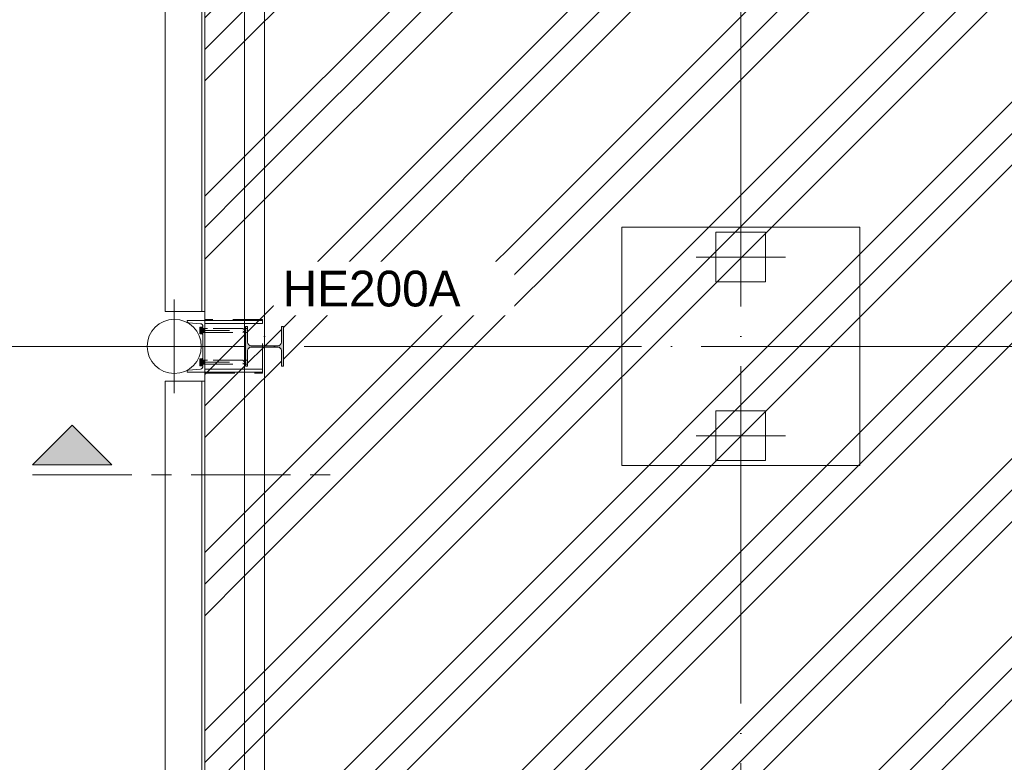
# Model space of a CAD drawing. Header units: millimetres. Extents: x -2900 to 56100, y -900 to 49332.
# Tile 5 of 35: x 8566 to 13528, y 7704 to 11446. Entities that reach past the tile are written whole.
import ezdxf

# ---------------------------------------------------------------- set-up
doc = ezdxf.new("R2010")
doc.units = ezdxf.units.MM
for name, pattern in [('WSP_hartlijn', [800, 500, -100, 100, -100]), ('WSP_hhidden', [250, 150, -100]), ('WSP_stramienlijn', [2000, 1700, -150, 0, -150])]:
    doc.linetypes.add(name, pattern=pattern)
for name, color, linetype, lineweight in [('00_algemeen - hartlijn', 7, 'WSP_hartlijn', 13), ('00_algemeen - hhidden - 0_13mm', 7, 'WSP_hhidden', 13), ('03_viewports - sections', 1, 'Continuous', 13), ('07_stramien', 4, 'Continuous', 13), ('16_funderingsconstructies', 2, 'Continuous', 18), ('17_paalfunderingen - beton', 2, 'Continuous', 18), ('23_vloeren', 2, 'Continuous', 18), ('23_vloeren - hatch', 1, 'Continuous', 18), ('28_hoofddraagconstructies - kolommen en liggers', 1, 'Continuous', 13), ('28_hoofddraagconstructies - kolommen en liggers - staal', 1, 'Continuous', 13), ('28_hoofddraagconstructies - kolommen en liggers - staal -cut-', 2, 'Continuous', 13), ('28_hoofddraagconstructies - tags', 7, 'Continuous', 18)]:
    doc.layers.add(name, color=color, linetype=linetype, lineweight=lineweight)
doc.layers.add('16_funderingsconstructies - voeten en balken', color=2, linetype='Continuous')
doc.styles.add('Revittext_I', font='txt', dxfattribs={"height": 180})
pattern_1 = [(45, (0, 0), (-449.013, 449.013), []), (45, (158.75, 0), (0, 898.0256), []), (45, (-158.75, 0), (0, 898.0256), [])]

# ---------------------------------------------------------------- blocks, each defined once
blk = doc.blocks.new('17_WSP_FD_beton - fundatiepaal v21-1 - ø273_285 _stalen buis_ met kopmoment-1364903-beg gr - plot - 100')
at = {"layer": '00_algemeen - hartlijn'}
for p, q in [((0, -236.5), (0, 236.5)), ((-236.5, 0), (236.5, 0))]:
    blk.add_line(p, q, dxfattribs=at)
at = {"layer": '17_paalfunderingen - beton'}
blk.add_circle((0, 0), 136.5, dxfattribs=at)
blk = doc.blocks.new('28_WSP_SF_staal - HFL v21-0 - Lequ 200x200x16 - S235-1383402-beg gr - plot - 100')
at = {"layer": '00_algemeen - hhidden - 0_13mm'}
blk.add_line((-2450, -39.2), (2450, -39.2), dxfattribs=at)
at = {"layer": '28_hoofddraagconstructies - kolommen en liggers - staal'}
for p, q in [((2450, 144.8), (-2450, 144.8)), ((-2450, 135.8), (-2450, 144.8)), ((-2450, -21.2), (-2450, 135.8)), ((2450, 144.8), (2450, 135.8)), ((2450, 135.8), (2450, -21.2)), ((-2450, -39.2), (-2450, -21.2)), ((2450, -39.2), (-2450, -39.2)), ((-2450, -48.2), (-2450, -39.2)), ((-2450, -55.2), (-2450, -48.2)), ((2450, -21.2), (2450, -39.2)), ((2450, -39.2), (2450, -48.2)), ((2450, -48.2), (2450, -55.2)), ((-2450, -55.2), (2450, -55.2))]:
    blk.add_line(p, q, dxfattribs=at)
blk = doc.blocks.new('28_WSP_SF_staal - HFL v21-0 - Lequ 200x200x16 - S235-1217635-beg gr - plot - 100')
at = {"layer": '00_algemeen - hhidden - 0_13mm'}
blk.add_line((-2478.5, -39.2), (2462.5, -39.2), dxfattribs=at)
blk = doc.blocks.new('17_WSP_FD_prefab - fundatiepaal v18-0 - 250x250-1089444-beg gr - plot - 100')
at = {"layer": '16_funderingsconstructies', "color": 55, "lineweight": 13}
for p, q in [((0, -225), (0, 225)), ((125, 125), (-125, 125)), ((-125, 125), (-125, -125)), ((125, -125), (125, 125)), ((-225, 0), (225, 0)), ((-125, -125), (125, -125))]:
    blk.add_line(p, q, dxfattribs=at)
blk = doc.blocks.new('WSP_fr - lepelconstructie - WSP_fr - lepelconstructie-V20-beg gr - plot - 100')
at = {"layer": '28_hoofddraagconstructies - kolommen en liggers', "linetype": 'WSP_hhidden'}
for p, q in [((290, 135), (0, 135)), ((290, 130), (0, 130)), ((0, 130), (290, 130)), ((290, 115), (0, 115)), ((0, 115), (290, 115)), ((290, -135), (290, 135)), ((-5, 71.5), (-5, 88.5)), ((-5, -88.5), (-5, -71.5)), ((290, -115), (0, -115)), ((0, -115), (290, -115)), ((290, -130), (0, -130)), ((0, -130), (290, -130)), ((0, -135), (290, -135))]:
    blk.add_line(p, q, dxfattribs=at)
at = {"layer": '28_hoofddraagconstructies - kolommen en liggers - staal'}
for p, q in [((0, 130), (-90, 130)), ((-90, 130), (-90, 126)), ((-83.8, 119.1), (-23.1, 114.3)), ((-10, 100.3), (-10, -100.3)), ((0, -130), (0, 130)), ((-90, -126), (-90, -130)), ((-90, -130), (0, -130)), ((-23.1, -114.3), (-83.8, -119.1))]:
    blk.add_line(p, q, dxfattribs=at)
for centre, radius, start, end in [((-83, 126), 7, 180, 263.3313), ((-24, 100.3), 14, 0, 86.2626), ((-83, -126), 7, 96.6687, 180), ((-24, -100.3), 14, 273.7374, 360)]:
    blk.add_arc(centre, radius, start, end, dxfattribs=at)
blk = doc.blocks.new('28_WSP_SF_booranker - booranker-1357374-beg gr - plot - 100')
at = {"layer": '28_hoofddraagconstructies - kolommen en liggers', "linetype": 'WSP_hhidden'}
for points in [[(9474.8, 9871.3), (9484.7, 9871.3), (9486, 9880), (9484.7, 9888.7), (9474.8, 9888.7), (9473.5, 9880), (9473.9, 9875.6)], [(9484.7, 9888.7), (9486, 9893.1), (9484.7, 9897.3), (9474.8, 9897.3), (9473.6, 9892.1), (9474.8, 9888.7)], [(9486, 9880), (9485.6, 9888.7), (9484.7, 9888.7), (9485.8, 9882.7)], [(9486, 9880), (9485.6, 9888.7), (9484.7, 9888.7), (9486, 9880.5)], [(9486, 9880), (9490, 9880), (9490, 9897.9), (9486, 9897.9), (9486, 9884.8)], [(9490, 9862.1), (9490, 9880), (9486, 9880), (9486, 9862.1)], [(9474.8, 9862.7), (9484.7, 9862.7), (9486, 9867), (9484.7, 9871.3), (9474.8, 9871.3), (9473.5, 9867), (9473.9, 9864.8)]]:
    blk.add_hatch(color=256, dxfattribs=at).paths.add_polyline_path(points)
h = blk.add_hatch(color=256, dxfattribs=at)
h.paths.add_polyline_path([(9484.7, 9871.3), (9486, 9871.3), (9485.2, 9873.9)])
h.paths.add_polyline_path([(9473.9, 9871.3), (9474.8, 9871.6), (9473.5, 9875.6), (9473.5, 9871.3)])
h = blk.add_hatch(color=256, dxfattribs=at)
h.paths.add_polyline_path([(9484.7, 9871.3), (9485.6, 9871.5), (9485.6, 9875.6)])
h.paths.add_polyline_path([(9485.6, 9871.3), (9486, 9871.3), (9485.6, 9875.6)])
h.paths.add_polyline_path([(9474.8, 9871.3), (9473.5, 9875.6), (9473.9, 9871.3)])
at = {"layer": '28_hoofddraagconstructies - kolommen en liggers'}
for p, q in [((9474.8, 9897.3), (9473.5, 9895)), ((9473.5, 9893), (9473.5, 9894.5)), ((9473.5, 9880), (9473.5, 9892.2)), ((9490, 9890), (9473.5, 9890)), ((9473.5, 9867), (9473.5, 9880)), ((9474.8, 9897.3), (9484.7, 9897.3)), ((9484.7, 9888.7), (9474.8, 9888.7)), ((9486, 9895), (9484.7, 9897.3)), ((9490, 9898.5), (9486, 9898.5)), ((9486, 9880), (9486, 9897.9)), ((9486, 9862.1), (9486, 9880)), ((9473.5, 9870), (9490, 9870)), ((9473.5, 9865.5), (9473.5, 9867)), ((9473.5, 9865), (9474.8, 9862.7)), ((9474.8, 9871.3), (9484.7, 9871.3)), ((9474.8, 9862.7), (9484.7, 9862.7)), ((9484.7, 9862.7), (9486, 9865)), ((9486, 9861.5), (9490, 9861.5))]:
    blk.add_line(p, q, dxfattribs=at)
at = {"layer": '28_hoofddraagconstructies - kolommen en liggers', "linetype": 'WSP_hhidden'}
for p, q in [((9473.5, 9894.5), (9473.5, 9895)), ((9473.5, 9892.3), (9473.5, 9893)), ((9490, 9890), (9473.5, 9890)), ((9474.3, 9880), (9711, 9880)), ((9513, 9890), (9490, 9890)), ((9691, 9890), (9490, 9890)), ((9511, 9880), (9511, 9880)), ((9511, 9880), (9511, 9880)), ((9513, 9880), (9513, 9880)), ((9513, 9880), (9513, 9880)), ((9698.5, 9882.5), (9691, 9890)), ((9691, 9880), (9691, 9880)), ((9691, 9880), (9691, 9880)), ((9691, 9870), (9698.5, 9877.5)), ((9706, 9890), (9698.5, 9882.5)), ((9698.5, 9880), (9698.5, 9880)), ((9698.5, 9880), (9698.5, 9880)), ((9698.5, 9877.5), (9706, 9870)), ((9711, 9890), (9706, 9890)), ((9706, 9880), (9706, 9880)), ((9706, 9880), (9706, 9880)), ((9711, 9880), (9711, 9880)), ((9711, 9880), (9711, 9880)), ((9473.5, 9870), (9490, 9870)), ((9473.5, 9865), (9473.5, 9865.5)), ((9490, 9870), (9513, 9870)), ((9490, 9870), (9691, 9870)), ((9706, 9870), (9711, 9870))]:
    blk.add_line(p, q, dxfattribs=at)
at = {"layer": '28_hoofddraagconstructies - kolommen en liggers'}
for points, knots in [([(9474.6, 9896.8), (9474.3, 9896.3), (9473.7, 9895), (9473.5, 9893.7), (9473.5, 9893)], [0.1109957, 0.1109957, 0.1109957, 0.1109957, 0.5, 1, 1, 1, 1]), ([(9484.7, 9888.7), (9485.1, 9889.4), (9485.7, 9890.7), (9486, 9892.1), (9486, 9892.7)], [0, 0, 0, 0, 0.5, 0.9454832, 0.9454832, 0.9454832, 0.9454832]), ([(9486, 9880.6), (9486, 9881.9), (9485.7, 9884.5), (9485.1, 9887.2), (9484.7, 9888.7)], [0.0690519, 0.0690519, 0.0690519, 0.0690519, 0.5, 1, 1, 1, 1]), ([(9484.7, 9871.3), (9485.1, 9872.8), (9485.7, 9875.5), (9486, 9878.1), (9486, 9879.4)], [0, 0, 0, 0, 0.5, 0.9309481, 0.9309481, 0.9309481, 0.9309481]), ([(9486, 9893.1), (9486, 9893.8), (9485.8, 9895.1), (9485.2, 9896.3), (9484.9, 9896.8)], [0.0208179, 0.0208179, 0.0208179, 0.0208179, 0.5, 0.8890043, 0.8890043, 0.8890043, 0.8890043]), ([(9473.5, 9867), (9473.5, 9866.3), (9473.7, 9865), (9474.3, 9863.7), (9474.6, 9863.2)], [0, 0, 0, 0, 0.5, 0.8890043, 0.8890043, 0.8890043, 0.8890043]), ([(9486, 9867.3), (9486, 9867.9), (9485.7, 9869.3), (9485.1, 9870.6), (9484.7, 9871.3)], [0.0545168, 0.0545168, 0.0545168, 0.0545168, 0.5, 1, 1, 1, 1]), ([(9484.9, 9863.2), (9485.2, 9863.7), (9485.8, 9865), (9486, 9866.2), (9486, 9866.9)], [0.1093781, 0.1093781, 0.1093781, 0.1093781, 0.5, 0.9790387, 0.9790387, 0.9790387, 0.9790387])]:
    blk.add_open_spline(points, degree=3, knots=knots, dxfattribs=at)
for points in [[(9473.5, 9893), (9473.5, 9892.3), (9473.8, 9890.8), (9474.4, 9889.4), (9474.8, 9888.7)], [(9474.8, 9888.7), (9474.4, 9887.2), (9473.8, 9884.4), (9473.5, 9881.5), (9473.5, 9880)], [(9473.5, 9880), (9473.5, 9878.5), (9473.8, 9875.6), (9474.4, 9872.8), (9474.8, 9871.3)], [(9474.8, 9871.3), (9474.4, 9870.6), (9473.8, 9869.2), (9473.5, 9867.7), (9473.5, 9867)]]:
    blk.add_open_spline(points, degree=3, dxfattribs=at)
blk = doc.blocks.new('28_WSP_SF_booranker - booranker-V21-beg gr - plot - 100')
at = {"layer": '28_hoofddraagconstructies - kolommen en liggers', "linetype": 'WSP_hhidden'}
for points in [[(9484.7, 9728.7), (9486, 9733.1), (9484.7, 9737.3), (9474.8, 9737.3), (9473.5, 9733), (9474.8, 9728.7)], [(9474.8, 9711.3), (9484.7, 9711.3), (9486, 9720), (9484.7, 9728.7), (9474.8, 9728.7), (9473.5, 9720), (9473.9, 9715.6)], [(9486, 9720), (9485.6, 9728.7), (9484.7, 9728.7), (9485.8, 9722.7)], [(9486, 9720), (9485.6, 9728.7), (9484.7, 9728.7), (9486, 9720.5)], [(9486, 9720), (9490, 9720), (9490, 9737.9), (9486, 9737.9), (9486, 9724.8)], [(9473.5, 9711.3), (9474.8, 9711.3), (9473.5, 9715.6)], [(9474.8, 9702.7), (9484.7, 9702.7), (9486, 9707), (9484.7, 9711.3), (9474.8, 9711.3), (9473.5, 9707), (9473.9, 9704.8)], [(9490, 9702.1), (9490, 9720), (9486, 9720), (9486, 9702.1)]]:
    blk.add_hatch(color=256, dxfattribs=at).paths.add_polyline_path(points)
h = blk.add_hatch(color=256, dxfattribs=at)
h.paths.add_polyline_path([(9484.7, 9711.3), (9486, 9711.3), (9485.2, 9713.9)])
h.paths.add_polyline_path([(9473.9, 9711.3), (9474.8, 9711.6), (9473.5, 9715.6), (9473.5, 9711.3)])
at = {"layer": '28_hoofddraagconstructies - kolommen en liggers'}
for p, q in [((9474.8, 9737.3), (9473.5, 9735)), ((9473.5, 9733), (9473.5, 9734.5)), ((9473.5, 9720), (9473.5, 9733)), ((9490, 9730), (9473.5, 9730)), ((9474.8, 9737.3), (9484.7, 9737.3)), ((9484.7, 9728.7), (9474.8, 9728.7)), ((9486, 9735), (9484.7, 9737.3)), ((9490, 9738.5), (9486, 9738.5)), ((9486, 9720), (9486, 9737.9)), ((9473.5, 9707), (9473.5, 9720)), ((9473.5, 9710), (9490, 9710)), ((9473.5, 9705.5), (9473.5, 9707)), ((9473.5, 9705), (9474.8, 9702.7)), ((9474.8, 9711.3), (9484.7, 9711.3)), ((9474.8, 9702.7), (9484.7, 9702.7)), ((9484.7, 9702.7), (9486, 9705)), ((9486, 9702.1), (9486, 9720)), ((9486, 9701.5), (9490, 9701.5))]:
    blk.add_line(p, q, dxfattribs=at)
at = {"layer": '28_hoofddraagconstructies - kolommen en liggers', "linetype": 'WSP_hhidden'}
for p, q in [((9473.5, 9734.5), (9473.5, 9735)), ((9490, 9730), (9473.5, 9730)), ((9513, 9730), (9490, 9730)), ((9691, 9730), (9490, 9730)), ((9698.5, 9722.5), (9691, 9730)), ((9706, 9730), (9698.5, 9722.5)), ((9711, 9730), (9706, 9730)), ((9473.5, 9710), (9490, 9710)), ((9473.5, 9705), (9473.5, 9705.5)), ((9474.3, 9720), (9711, 9720)), ((9490, 9710), (9513, 9710)), ((9490, 9710), (9691, 9710)), ((9511, 9720), (9511, 9720)), ((9511, 9720), (9511, 9720)), ((9513, 9720), (9513, 9720)), ((9513, 9720), (9513, 9720)), ((9691, 9720), (9691, 9720)), ((9691, 9720), (9691, 9720)), ((9691, 9710), (9698.5, 9717.5)), ((9698.5, 9720), (9698.5, 9720)), ((9698.5, 9720), (9698.5, 9720)), ((9698.5, 9717.5), (9706, 9710)), ((9706, 9720), (9706, 9720)), ((9706, 9720), (9706, 9720)), ((9706, 9710), (9711, 9710)), ((9711, 9720), (9711, 9720)), ((9711, 9720), (9711, 9720))]:
    blk.add_line(p, q, dxfattribs=at)
at = {"layer": '28_hoofddraagconstructies - kolommen en liggers'}
for points, knots in [([(9474.6, 9736.8), (9474.3, 9736.3), (9473.7, 9735), (9473.5, 9733.7), (9473.5, 9733)], [0.1109957, 0.1109957, 0.1109957, 0.1109957, 0.5, 1, 1, 1, 1]), ([(9484.7, 9728.7), (9485.1, 9729.4), (9485.7, 9730.7), (9486, 9732.1), (9486, 9732.7)], [0, 0, 0, 0, 0.5, 0.9454832, 0.9454832, 0.9454832, 0.9454832]), ([(9486, 9720.6), (9486, 9721.9), (9485.7, 9724.5), (9485.1, 9727.2), (9484.7, 9728.7)], [0.0690519, 0.0690519, 0.0690519, 0.0690519, 0.5, 1, 1, 1, 1]), ([(9486, 9733.1), (9486, 9733.8), (9485.8, 9735.1), (9485.2, 9736.3), (9484.9, 9736.8)], [0.0208179, 0.0208179, 0.0208179, 0.0208179, 0.5, 0.8890043, 0.8890043, 0.8890043, 0.8890043]), ([(9473.5, 9707), (9473.5, 9706.3), (9473.7, 9705), (9474.3, 9703.7), (9474.6, 9703.2)], [0, 0, 0, 0, 0.5, 0.8890043, 0.8890043, 0.8890043, 0.8890043]), ([(9484.7, 9711.3), (9485.1, 9712.8), (9485.7, 9715.5), (9486, 9718.1), (9486, 9719.4)], [0, 0, 0, 0, 0.5, 0.9309481, 0.9309481, 0.9309481, 0.9309481]), ([(9486, 9707.3), (9486, 9707.9), (9485.7, 9709.3), (9485.1, 9710.6), (9484.7, 9711.3)], [0.0545168, 0.0545168, 0.0545168, 0.0545168, 0.5, 1, 1, 1, 1]), ([(9484.9, 9703.2), (9485.2, 9703.7), (9485.8, 9705), (9486, 9706.2), (9486, 9706.9)], [0.1093781, 0.1093781, 0.1093781, 0.1093781, 0.5, 0.9790387, 0.9790387, 0.9790387, 0.9790387])]:
    blk.add_open_spline(points, degree=3, knots=knots, dxfattribs=at)
for points in [[(9473.5, 9733), (9473.5, 9732.3), (9473.8, 9730.8), (9474.4, 9729.4), (9474.8, 9728.7)], [(9474.8, 9728.7), (9474.4, 9727.2), (9473.8, 9724.4), (9473.5, 9721.5), (9473.5, 9720)], [(9473.5, 9720), (9473.5, 9718.5), (9473.8, 9715.6), (9474.4, 9712.8), (9474.8, 9711.3)], [(9474.8, 9711.3), (9474.4, 9710.6), (9473.8, 9709.2), (9473.5, 9707.7), (9473.5, 9707)]]:
    blk.add_open_spline(points, degree=3, dxfattribs=at)
blk = doc.blocks.new('Detail View - Horizontaal links-29825-beg gr - plot - 100')
at = {"layer": '03_viewports - sections'}
blk.add_hatch(color=240, dxfattribs=at).paths.add_polyline_path([(4.005, 0.5), (0, 0.5), (2.002, 2.502)])
at = {"layer": '03_viewports - sections', "color": 240}
for p, q in [((2.002, 2.502), (0, 0.5)), ((4.005, 0.5), (2.002, 2.502)), ((0, 0.5), (4.005, 0.5))]:
    blk.add_line(p, q, dxfattribs=at)

msp = doc.modelspace()

# ---------------------------------------------------------------- hatches: boundary and pattern name
at = {"layer": '16_funderingsconstructies - voeten en balken', "lineweight": 13}
h = msp.add_hatch(dxfattribs=at)
h.set_pattern_fill('FP_1', color=10, style=0, pattern_type=2)
h.set_pattern_definition(pattern_1)
h.paths.add_polyline_path([(9800, 4700), (9800, 4900), (9700, 4900), (9699.8, 14585.7), (9697, 14575.2), (9697, 14480), (9685, 14480), (9685, 14720), (9697, 14720), (9697, 14624.7), (9700, 14616.8), (9700, 19300), (9500, 19300), (9500, 4700), (9700, 4700)])
at = {"layer": '23_vloeren - hatch', "lineweight": 13}
h = msp.add_hatch(dxfattribs=at)
h.set_pattern_fill('FP_1', color=10, style=0, pattern_type=2)
h.set_pattern_definition(pattern_1)
h.paths.add_polyline_path([(41100, 3620), (41100, 9700), (50700, 9700), (50700, 14585.9), (50692.5, 14593.4), (50682, 14596.2), (50518, 14596.2), (50507.5, 14593.4), (50499.8, 14585.7), (50497, 14575.2), (50497, 14480), (50485, 14480), (50485, 14720), (50497, 14720), (50497, 14624.7), (50499.8, 14614.2), (50507.5, 14606.6), (50518, 14603.7), (50682.1, 14603.8), (50692.5, 14606.6), (50700, 14614.2), (50700, 29100), (38500, 29100), (38500, 19500), (33895, 19500), (33895, 19300), (33885, 19300), (33885, 19378.7), (33879.7, 19391.5), (33867, 19396.7), (33733, 19396.7), (33720.3, 19391.5), (33715, 19378.7), (33715, 19300), (33705, 19300), (33705, 19500), (29100, 19500), (29100, 38700), (26695, 38700), (26695, 38500), (26685, 38500), (26685, 38578.7), (26679.7, 38591.5), (26667, 38596.7), (26533, 38596.7), (26520.3, 38591.5), (26515, 38578.7), (26515, 38500), (26505, 38500), (26505, 38700), (19495, 38700), (19495, 38500), (19485, 38500), (19485, 38578.7), (19479.7, 38591.5), (19467, 38596.7), (19333, 38596.7), (19320.3, 38591.5), (19315, 38578.7), (19315, 38500), (19305, 38500), (19305, 38700), (12295, 38700), (12295, 38500), (12285, 38500), (12285, 38578.7), (12279.7, 38591.5), (12267, 38596.7), (12133, 38596.7), (12120.3, 38591.5), (12115, 38578.7), (12115, 38500), (12105, 38500), (12105, 38700), (5095, 38700), (5095, 38500), (5085, 38500), (5085, 38578.7), (5079.7, 38591.5), (5067, 38596.7), (4933, 38596.7), (4920.3, 38591.5), (4915, 38578.7), (4915, 38500), (4905, 38500), (4905, 38700), (2500, 38700), (2500, 19300), (4905, 19300), (4905, 19500), (4915, 19500), (4915, 19421.2), (4920.3, 19408.5), (4933, 19403.2), (5067, 19403.2), (5079.7, 19408.5), (5085, 19421.2), (5085, 19500), (5095, 19500), (5095, 19300), (9700, 19300), (9700, 14614.1), (9707.5, 14606.6), (9718, 14603.7), (9882.1, 14603.8), (9892.5, 14606.6), (9900.2, 14614.2), (9903, 14624.7), (9903, 14720), (9915, 14720), (9915, 14480), (9903, 14480), (9903, 14575.2), (9900.2, 14585.7), (9892.5, 14593.4), (9882, 14596.2), (9718, 14596.2), (9707.5, 14593.4), (9700, 14585.7), (9700, 4900), (19410, 4900), (19410, 3620), (24025, 3620), (24025, 4900), (36345, 4900), (36345, 3620), (41038, 3620)])
h.paths.add_polyline_path([(40933, 4920), (40924, 4920), (40924, 5080), (40933, 5080), (40933, 5018), (40937.4, 5007.4), (40948, 5003), (41052, 5003), (41063.1, 5008.7), (41067, 5018), (41067, 5080), (41076, 5080), (41076, 4920), (41067, 4920), (41067, 4982), (41062.6, 4992.6), (41052, 4997), (40948, 4997), (40937.4, 4992.6), (40933, 4982)])
h.paths.add_polyline_path([(33867, 4920), (33867, 4982), (33862.6, 4992.6), (33852, 4997), (33748, 4997), (33737.4, 4992.6), (33733, 4982), (33733, 4920), (33724, 4920), (33724, 5080), (33733, 5080), (33733, 5018), (33737.4, 5007.4), (33748, 5003), (33852, 5003), (33863.1, 5008.7), (33867, 5018), (33867, 5080), (33876, 5080), (33876, 4920)])
h.paths.add_polyline_path([(26667, 4920), (26667, 4982), (26662.6, 4992.6), (26652, 4997), (26548, 4997), (26537.4, 4992.6), (26533, 4982), (26533, 4920), (26524, 4920), (26524, 5080), (26533, 5080), (26533, 5018), (26537.4, 5007.4), (26548, 5003), (26652, 5003), (26663.1, 5008.7), (26667, 5018), (26667, 5080), (26676, 5080), (26676, 4920)])
h.paths.add_polyline_path([(19324, 4920), (19324, 5080), (19333, 5080), (19333, 5018), (19337.7, 5007.3), (19348, 5003), (19452, 5003), (19463.1, 5008.7), (19467, 5018), (19467, 5080), (19476, 5080), (19476, 4920), (19467, 4920), (19467, 4982), (19462.6, 4992.6), (19452, 4997), (19345.3, 4995.9), (19337.4, 4992.6), (19333, 4982), (19333, 4920)])
h.paths.add_polyline_path([(12124, 4920), (12124, 5080), (12133, 5080), (12133, 5018), (12137.4, 5007.4), (12148, 5003), (12252, 5003), (12263.1, 5008.7), (12267, 5018), (12267, 5080), (12276, 5080), (12276, 4920), (12267, 4920), (12267, 4982), (12262.6, 4992.6), (12252, 4997), (12148, 4997), (12137.4, 4992.6), (12133, 4982), (12133, 4920)])
h.paths.add_polyline_path([(41005, 5090.6), (40995, 5090.6), (40995, 6820.3), (41005, 6820.3), (41005, 6676.4)])
h.paths.add_polyline_path([(40995, 7949.4), (40995, 9689.5), (41005, 9689.5), (41005, 7949.4)])
h.paths.add_polyline_path([(25125.9, 9601.5), (25079.1, 9613), (25036.4, 9635.4), (25000.3, 9667.4), (24972.9, 9707.1), (24955.8, 9752.1), (24950, 9800), (24955.8, 9847.9), (24972.9, 9892.9), (25000.3, 9932.6), (25036.4, 9964.6), (25079.1, 9987), (25125.9, 9998.5), (25174.1, 9998.5), (25220.9, 9987), (25263.6, 9964.6), (25299.7, 9932.6), (25327.1, 9892.9), (25344.2, 9847.9), (25350, 9800), (25344.2, 9752.1), (25327.1, 9707.1), (25299.7, 9667.4), (25263.6, 9635.4), (25220.9, 9613), (25174.1, 9601.5)])
h.paths.add_polyline_path([(40915, 9700), (40905, 9700), (40905, 9900), (40915, 9900), (40915, 9821.2), (40920.3, 9808.5), (40933, 9803.2), (41067, 9803.2), (41079.7, 9808.5), (41085, 9821.2), (41085, 9900), (41095, 9900), (41095, 9700), (41085, 9700), (41085, 9778.7), (41079.7, 9791.5), (41067, 9796.7), (40933, 9796.7), (40920.3, 9791.5), (40915, 9778.7)])
h.paths.add_polyline_path([(36285, 9700), (36112.9, 9700.9), (36104.4, 9704.4), (36100, 9715), (36100.9, 9887.1), (36104.4, 9895.6), (36115, 9900), (36287.1, 9899.1), (36295.6, 9895.6), (36300, 9885), (36299.1, 9712.9), (36295.6, 9704.4), (36287.1, 9700.9)])
h.paths.add_polyline_path([(19480, 9700), (19312.9, 9700.9), (19304.4, 9704.4), (19300, 9715), (19300.9, 9887.1), (19304.4, 9895.6), (19315, 9900), (19487.1, 9899.1), (19495.6, 9895.6), (19500, 9885), (19499.1, 9712.9), (19495.6, 9704.4), (19485, 9700)])
h.paths.add_polyline_path([(9715, 9700), (9705, 9700), (9705, 9900), (9715, 9900), (9715, 9821.2), (9720.3, 9808.5), (9733, 9803.2), (9867, 9803.2), (9879.7, 9808.5), (9885, 9821.2), (9885, 9900), (9895, 9900), (9895, 9700), (9885, 9700), (9885, 9778.7), (9879.7, 9791.5), (9867, 9796.7), (9733, 9796.7), (9720.3, 9791.5), (9715, 9778.7), (9715, 9774.2)])
h.paths.add_polyline_path([(36280, 9710), (36287.1, 9712.9), (36290, 9720), (36290, 9880), (36287.1, 9887.1), (36280, 9890), (36120, 9890), (36112.9, 9887.1), (36110, 9880), (36110, 9720), (36112.9, 9712.9), (36120, 9710), (36210, 9710)])
h.paths.add_polyline_path([(19410, 9710), (19480, 9710), (19487.1, 9712.9), (19490, 9720), (19490, 9880), (19487.1, 9887.1), (19480, 9890), (19320, 9890), (19312.9, 9887.1), (19310, 9880), (19310, 9720), (19312.9, 9712.9), (19320, 9710)])
h.paths.add_polyline_path([(48133.5, 9730), (48133.5, 9870), (48142, 9870), (48142, 9814.7), (48145.5, 9806.3), (48154, 9802.7), (48246, 9802.7), (48254.7, 9806.8), (48258, 9814.7), (48258, 9870), (48266.5, 9870), (48266.5, 9730), (48258, 9730), (48258, 9785.2), (48254.5, 9793.7), (48246, 9797.2), (48154, 9797.2), (48145.5, 9793.7), (48142, 9785.2), (48142, 9730)])
h.paths.add_polyline_path([(50533.5, 9732.7), (50533.5, 9872.7), (50542, 9872.7), (50542, 9817.5), (50545.5, 9809), (50554, 9805.5), (50646, 9805.5), (50654.7, 9809.5), (50658, 9817.5), (50658, 9872.7), (50666.5, 9872.7), (50666.5, 9732.7), (50658, 9733.7), (50658, 9788), (50654.5, 9796.5), (50646, 9800), (50554, 9800), (50545.5, 9796.5), (50542, 9788), (50542, 9732.7)])
h.paths.add_polyline_path([(50666.5, 9883.2), (50666.5, 11560.9), (50676.5, 11560.9), (50676.5, 9883.2), (50668.1, 9883.2)])
h.paths.add_polyline_path([(50650.3, 12839), (50640.3, 12839.2), (50664.6, 14469.6), (50674.6, 14469.4), (50650.3, 12841.4)])
h.paths.add_polyline_path([(25174.1, 14401.5), (25125.9, 14401.5), (25079.1, 14413), (25036.4, 14435.4), (25000.3, 14467.4), (24972.9, 14507.1), (24955.8, 14552.1), (24950, 14600), (24955.8, 14647.9), (24972.9, 14692.9), (25000.3, 14732.6), (25036.4, 14764.6), (25079.1, 14787), (25125.9, 14798.5), (25174.1, 14798.5), (25220.9, 14787), (25263.6, 14764.6), (25302.3, 14728.9), (25327.1, 14692.9), (25344.2, 14647.9), (25350, 14600), (25344.2, 14552.1), (25327.1, 14507.1), (25299.7, 14467.4), (25263.6, 14435.4), (25220.9, 14413)])
h.paths.add_polyline_path([(40915, 14500), (40904.4, 14504.4), (40900, 14515), (40900.9, 14687.1), (40904.4, 14695.6), (40915, 14700), (41087.1, 14699.1), (41095.6, 14695.6), (41100, 14685), (41099.1, 14512.9), (41095.6, 14504.4), (41085, 14500), (40920, 14500)])
h.paths.add_polyline_path([(33715, 14500), (33704.4, 14504.4), (33700, 14515), (33700.9, 14687.1), (33704.4, 14695.6), (33715, 14700), (33887.1, 14699.1), (33895.6, 14695.6), (33900, 14685), (33899.1, 14512.9), (33895.6, 14504.4), (33885, 14500), (33720, 14500)])
h.paths.add_polyline_path([(19485, 14500), (19312.9, 14500.9), (19304.4, 14504.4), (19300, 14515), (19300.9, 14687.1), (19304.4, 14695.6), (19315, 14700), (19487.1, 14699.1), (19495.6, 14695.6), (19500, 14685), (19499.1, 14512.9), (19495.6, 14504.4), (19487.1, 14500.9)])
h.paths.add_polyline_path([(41010, 14510), (41080, 14510), (41087.1, 14512.9), (41090, 14520), (41090, 14680), (41087.1, 14687.1), (41080, 14690), (40920, 14690), (40912.9, 14687.1), (40910, 14680), (40910, 14520), (40912.9, 14512.9), (40920, 14510)])
h.paths.add_polyline_path([(33810, 14510), (33880, 14510), (33887.1, 14512.9), (33890, 14520), (33890, 14680), (33887.1, 14687.1), (33880, 14690), (33720, 14690), (33712.9, 14687.1), (33710, 14680), (33710, 14520), (33712.9, 14512.9), (33720, 14510)])
h.paths.add_polyline_path([(19480, 14510), (19487.1, 14512.9), (19490, 14520), (19490, 14680), (19487.1, 14687.1), (19480, 14690), (19320, 14690), (19312.9, 14687.1), (19310, 14680), (19310, 14520), (19312.9, 14512.9), (19320, 14510), (19410, 14510)])
h.paths.add_polyline_path([(4920.3, 19300), (5085, 19300), (5085, 19378.7), (5079.7, 19391.5), (5067, 19396.7), (4933, 19396.7), (4920.3, 19391.5), (4915, 19378.7), (4915, 19300)])
h.paths.add_polyline_path([(50676, 19320), (50667, 19320), (50667, 19382), (50662.6, 19392.6), (50652, 19397), (50548, 19397), (50537.4, 19392.6), (50533, 19382), (50533, 19320), (50524, 19320), (50524, 19480), (50533, 19480), (50533, 19418), (50537.4, 19407.4), (50548, 19403), (50652, 19403), (50663.1, 19408.7), (50667, 19418), (50667, 19480), (50676, 19480), (50676, 19382)])
h.paths.add_polyline_path([(28933, 19320), (28924, 19320), (28924, 19480), (28933, 19480), (28933, 19418), (28937.4, 19407.4), (28948, 19403), (29052, 19403), (29063.1, 19408.7), (29067, 19418), (29067, 19480), (29076, 19480), (29076, 19320), (29067, 19320), (29067, 19382), (29062.6, 19392.6), (29052, 19397), (28948, 19397), (28937.4, 19392.6), (28933, 19382)])
h.paths.add_polyline_path([(26655, 19325), (26537.9, 19325.9), (26529.4, 19329.4), (26525, 19340), (26525.9, 19462.1), (26529.4, 19470.6), (26540, 19475), (26662.1, 19474.1), (26670.6, 19470.6), (26675, 19460), (26674.1, 19337.9), (26670.6, 19329.4), (26660, 19325)])
h.paths.add_polyline_path([(19367, 19325), (19337.9, 19325.9), (19329.4, 19329.4), (19325, 19340), (19325.9, 19462.1), (19329.4, 19470.6), (19340, 19475), (19462.1, 19474.1), (19470.6, 19470.6), (19475, 19460), (19474.1, 19337.9), (19470.6, 19329.4), (19460, 19325), (19389.3, 19325)])
h.paths.add_polyline_path([(12260, 19325), (12137.9, 19325.9), (12129.4, 19329.4), (12125, 19340), (12125.9, 19462.1), (12129.4, 19470.6), (12140, 19475), (12262.1, 19474.1), (12270.6, 19470.6), (12275, 19460), (12274.1, 19337.9), (12270.6, 19329.4), (12262.1, 19325.9)])
h.paths.add_polyline_path([(26545, 19335), (26655, 19335), (26662.1, 19337.9), (26665, 19345), (26665, 19455), (26662.1, 19462.1), (26655, 19465), (26545, 19465), (26537.9, 19462.1), (26535, 19455), (26535, 19345), (26537.9, 19337.9), (26540, 19337.1)])
h.paths.add_polyline_path([(19455, 19335), (19462.1, 19337.9), (19465, 19345), (19465, 19455), (19462.1, 19462.1), (19455, 19465), (19345, 19465), (19337.9, 19462.1), (19335, 19455), (19335, 19345), (19337.9, 19337.9), (19345, 19335), (19410, 19335)])
h.paths.add_polyline_path([(12210, 19335), (12255, 19335), (12262.1, 19337.9), (12265, 19345), (12265, 19455), (12262.1, 19462.1), (12255, 19465), (12145, 19465), (12137.9, 19462.1), (12135, 19455), (12135, 19345), (12137.9, 19337.9), (12145, 19335)])
h.paths.add_polyline_path([(40956, 19340), (40950.3, 19340.7), (40943.5, 19343.5), (40940, 19352), (40940.7, 19449.7), (40943.5, 19456.5), (40952, 19460), (41049.7, 19459.3), (41056.5, 19456.5), (41060, 19448), (41059.3, 19350.3), (41056.5, 19343.5), (41048, 19340), (41038, 19340)])
h.paths.add_polyline_path([(41044, 19348), (41049.7, 19350.3), (41052, 19356), (41052, 19444), (41049.7, 19449.7), (41044, 19452), (40956, 19452), (40950.3, 19449.7), (40948, 19444), (40948, 19356), (40950.3, 19350.3), (40956, 19348), (41038, 19348)])
h.paths.add_polyline_path([(33867, 19403.2), (33879.7, 19408.5), (33885, 19421.2), (33885, 19500), (33715, 19500), (33715, 19421.2), (33720.3, 19408.5), (33733, 19403.2), (33851.3, 19403.2)])
h.paths.add_polyline_path([(28995, 19489.2), (28995, 20686.6), (29005, 20686.6), (29005, 19489.2)])
h.paths.add_polyline_path([(29005, 21533.4), (28995, 21533.4), (28995, 22740.8), (29005, 22740.8), (29005, 21649.4)])
h.paths.add_polyline_path([(38658, 21730), (38658, 21785.2), (38654.5, 21793.7), (38646, 21797.2), (38554, 21797.2), (38545.5, 21793.7), (38542, 21785.2), (38542, 21730), (38533.5, 21730), (38533.5, 21870), (38542, 21870), (38542, 21814.7), (38545.5, 21806.3), (38554, 21802.7), (38646, 21802.7), (38654.7, 21806.8), (38658, 21814.7), (38658, 21870), (38666.5, 21870), (38666.5, 21730)])
h.paths.add_polyline_path([(29058, 22750), (29058, 22805.2), (29054.5, 22813.7), (29046, 22817.2), (28954, 22817.2), (28945.5, 22813.7), (28942, 22805.2), (28942, 22750), (28933.5, 22750), (28933.5, 22890), (28942, 22890), (28942, 22834.7), (28945.5, 22826.3), (28954, 22822.7), (29046, 22822.7), (29054.7, 22826.8), (29058, 22834.7), (29058, 22890), (29066.5, 22890), (29066.5, 22750)])
h.paths.add_polyline_path([(26462, 24100), (26453.5, 24103.5), (26450, 24112), (26450.7, 24289.7), (26453.5, 24296.5), (26462, 24300), (26739.7, 24299.3), (26746.5, 24296.5), (26750, 24288), (26749.3, 24110.3), (26746.5, 24103.5), (26738, 24100), (26466, 24100)])
h.paths.add_polyline_path([(19262, 24100), (19253.5, 24103.5), (19250, 24112), (19250.7, 24289.7), (19253.5, 24296.5), (19262, 24300), (19539.7, 24299.3), (19546.5, 24296.5), (19550, 24288), (19549.3, 24110.3), (19546.5, 24103.5), (19538, 24100), (19266, 24100)])
h.paths.add_polyline_path([(12334, 24100), (12060.3, 24100.7), (12053.5, 24103.5), (12050, 24112), (12050.7, 24289.7), (12053.5, 24296.5), (12062, 24300), (12339.7, 24299.3), (12346.5, 24296.5), (12350, 24288), (12349.3, 24110.3), (12346.5, 24103.5), (12338, 24100)])
h.paths.add_polyline_path([(5134, 24100), (4860.3, 24100.7), (4853.5, 24103.5), (4850, 24112), (4850.7, 24289.7), (4853.5, 24296.5), (4862, 24300), (5139.7, 24299.3), (5146.5, 24296.5), (5150, 24288), (5149.3, 24110.3), (5146.5, 24103.5), (5138, 24100)])
h.paths.add_polyline_path([(26466, 24108), (26734, 24108), (26739.7, 24110.3), (26742, 24116), (26742, 24284), (26739.7, 24289.7), (26734, 24292), (26466, 24292), (26460.3, 24289.7), (26458, 24284), (26458, 24116), (26460.3, 24110.3), (26462, 24109.7)])
h.paths.add_polyline_path([(19534, 24108), (19539.7, 24110.3), (19542, 24116), (19542, 24284), (19539.7, 24289.7), (19534, 24292), (19266, 24292), (19260.3, 24289.7), (19258, 24284), (19258, 24116), (19260.3, 24110.3), (19266, 24108)])
h.paths.add_polyline_path([(12066, 24108), (12334, 24108), (12339.7, 24110.3), (12342, 24116), (12342, 24284), (12339.7, 24289.7), (12334, 24292), (12066, 24292), (12060.3, 24289.7), (12058, 24284), (12058, 24116), (12060.3, 24110.3), (12062, 24109.7)])
h.paths.add_polyline_path([(4866, 24108), (5134, 24108), (5139.7, 24110.3), (5142, 24116), (5142, 24284), (5139.7, 24289.7), (5134, 24292), (4866, 24292), (4860.3, 24289.7), (4858, 24284), (4858, 24116), (4860.3, 24110.3), (4862, 24109.7)])
h.paths.add_polyline_path([(50533.5, 26530), (50533.5, 26670), (50542, 26670), (50542, 26614.7), (50545.5, 26606.3), (50554, 26602.7), (50646, 26602.7), (50654.7, 26606.8), (50658, 26614.7), (50658, 26670), (50666.5, 26670), (50666.5, 26530), (50658, 26530), (50658, 26585.2), (50654.5, 26593.7), (50646, 26597.2), (50554, 26597.2), (50545.5, 26593.7), (50542, 26585.2), (50542, 26530)])
h.paths.add_polyline_path([(38666.5, 26530), (38658, 26530), (38658, 26585.2), (38654.5, 26593.7), (38646, 26597.2), (38554, 26597.2), (38545.5, 26593.7), (38542, 26585.2), (38542, 26530), (38533.5, 26530), (38533.5, 26670), (38542, 26670), (38542, 26614.7), (38545.5, 26606.3), (38554, 26602.7), (38646, 26602.7), (38654.7, 26606.8), (38658, 26614.7), (38658, 26670), (38666.5, 26670), (38666.5, 26585.2)])
h.paths.add_polyline_path([(9700, 26921.5), (9661.2, 26926.6), (9625, 26941.6), (9592.7, 26967), (9570.1, 26996.5), (9555.1, 27032.7), (9550, 27071.5), (9555.1, 27110.3), (9570.1, 27146.5), (9593.9, 27177.6), (9625, 27201.4), (9661.2, 27216.4), (9695, 27220.8), (9695, 28668.4), (9705, 28668.4), (9705, 27220.8), (9738.8, 27216.4), (9775, 27201.4), (9806.1, 27177.6), (9829.9, 27146.5), (9844.9, 27110.3), (9850, 27071.5), (9844.9, 27032.7), (9829.9, 26996.5), (9806.1, 26965.4), (9775, 26941.6), (9738.8, 26926.6)])
h.paths.add_polyline_path([(26462, 28900), (26453.5, 28903.5), (26450, 28912), (26450.7, 29089.7), (26453.5, 29096.5), (26462, 29100), (26739.7, 29099.3), (26746.5, 29096.5), (26750, 29088), (26749.3, 28910.3), (26746.5, 28903.5), (26738, 28900), (26466, 28900)])
h.paths.add_polyline_path([(19262, 28900), (19253.5, 28903.5), (19250, 28912), (19250.7, 29089.7), (19253.5, 29096.5), (19262, 29100), (19539.7, 29099.3), (19546.5, 29096.5), (19550, 29088), (19549.3, 28910.3), (19546.5, 28903.5), (19538, 28900), (19266, 28900)])
h.paths.add_polyline_path([(5138, 28900), (4860.3, 28900.7), (4853.5, 28903.5), (4850, 28912), (4850.7, 29089.7), (4853.5, 29096.5), (4862, 29100), (5139.7, 29099.3), (5146.5, 29096.5), (5150, 29088), (5149.3, 28910.3), (5146.5, 28903.5), (5139.7, 28900.7)])
h.paths.add_polyline_path([(12338, 28900), (12060.3, 28900.7), (12053.5, 28903.5), (12050, 28912), (12050.7, 29089.7), (12053.5, 29096.5), (12062, 29100), (12339.7, 29099.3), (12346.5, 29096.5), (12350, 29088), (12349.3, 28910.3), (12346.5, 28903.5), (12339.7, 28900.7)])
h.paths.add_polyline_path([(26734, 28908), (26739.7, 28910.3), (26742, 28916), (26742, 29084), (26739.7, 29089.7), (26734, 29092), (26466, 29092), (26460.3, 29089.7), (26458, 29084), (26458, 28916), (26460.3, 28910.3), (26466, 28908), (26558, 28908)])
h.paths.add_polyline_path([(19534, 28908), (19539.7, 28910.3), (19542, 28916), (19542, 29084), (19539.7, 29089.7), (19534, 29092), (19266, 29092), (19260.3, 29089.7), (19258, 29084), (19258, 28916), (19260.3, 28910.3), (19266, 28908), (19358, 28908)])
h.paths.add_polyline_path([(12066, 28908), (12334, 28908), (12339.7, 28910.3), (12342, 28916), (12342, 29084), (12339.7, 29089.7), (12334, 29092), (12066, 29092), (12060.3, 29089.7), (12058, 29084), (12058, 28916), (12060.3, 28910.3), (12062, 28909.7)])
h.paths.add_polyline_path([(4866, 28908), (5134, 28908), (5139.7, 28910.3), (5142, 28916), (5142, 29084), (5139.7, 29089.7), (5134, 29092), (4866, 29092), (4860.3, 29089.7), (4858, 29084), (4858, 28916), (4860.3, 28910.3), (4862, 28909.7)])
h.paths.add_polyline_path([(48133.5, 28930), (48133.5, 29070), (48142, 29070), (48142, 29014.7), (48145.5, 29006.3), (48154, 29002.7), (48246, 29002.7), (48254.7, 29006.8), (48258, 29014.7), (48258, 29070), (48266.5, 29070), (48266.5, 28930), (48258, 28930), (48258, 28985.2), (48254.5, 28993.7), (48246, 28997.2), (48154, 28997.2), (48145.5, 28993.7), (48142, 28985.2), (48142, 28930)])
h.paths.add_polyline_path([(45858, 28930), (45858, 28985.2), (45854.5, 28993.7), (45846, 28997.2), (45754, 28997.2), (45745.5, 28993.7), (45742, 28985.2), (45742, 28930), (45733.5, 28930), (45733.5, 29070), (45742, 29070), (45742, 29014.7), (45745.5, 29006.3), (45754.8, 29002.7), (45846, 29002.7), (45854.7, 29006.8), (45858, 29014.7), (45858, 29070), (45866.5, 29070), (45866.5, 28930)])
h.paths.add_polyline_path([(43342, 28930), (43333.5, 28930), (43333.5, 29070), (43342, 29070), (43342, 29014.7), (43345.5, 29006.3), (43354, 29002.7), (43446, 29002.7), (43454.7, 29006.8), (43458, 29014.7), (43458, 29070), (43466.5, 29070), (43466.5, 28930), (43458, 28930), (43458, 28985.2), (43454.5, 28993.7), (43446, 28997.2), (43354, 28997.2), (43345.5, 28993.7), (43342, 28985.2)])
h.paths.add_polyline_path([(41058, 28930), (41058, 28985.2), (41054.5, 28993.7), (41046, 28997.2), (40954, 28997.2), (40945.5, 28993.7), (40942, 28985.2), (40942, 28930), (40933.5, 28930), (40933.5, 29070), (40942, 29070), (40942, 29014.7), (40945.5, 29006.3), (40954, 29002.7), (41046, 29002.7), (41054.7, 29006.8), (41058, 29014.7), (41058, 29070), (41066.5, 29070), (41066.5, 28930)])
h.paths.add_polyline_path([(45726.2, 28990), (44922.7, 28990), (44922.7, 29000), (45726.2, 29000)])
h.paths.add_polyline_path([(43473.8, 28990), (43473.8, 29000), (44277.3, 29000), (44277.3, 28990), (43658.5, 28990)])
h.paths.add_polyline_path([(9700, 29736.6), (9695, 29736.6), (9695, 31184.2), (9661.2, 31188.6), (9625, 31203.6), (9592.7, 31229), (9570.1, 31258.5), (9555.1, 31294.7), (9550, 31333.5), (9555.1, 31372.3), (9570.1, 31408.5), (9593.9, 31439.6), (9625, 31463.4), (9661.2, 31478.4), (9700, 31483.5), (9738.8, 31478.4), (9775, 31463.4), (9806.1, 31439.6), (9829.9, 31408.5), (9844.9, 31372.3), (9850, 31333.5), (9844.9, 31294.7), (9829.9, 31258.5), (9806.1, 31227.4), (9775, 31203.6), (9738.8, 31188.6), (9705, 31184.2), (9705, 29736.6)])
h.paths.add_polyline_path([(26738, 33700), (26460.3, 33700.7), (26453.5, 33703.5), (26450, 33712), (26450.7, 33889.7), (26453.5, 33896.5), (26462, 33900), (26739.7, 33899.3), (26746.5, 33896.5), (26750, 33888), (26749.3, 33710.3), (26746.5, 33703.5), (26739.7, 33700.7)])
h.paths.add_polyline_path([(19538, 33700), (19260.3, 33700.7), (19253.5, 33703.5), (19250, 33712), (19250.7, 33889.7), (19253.5, 33896.5), (19262, 33900), (19539.7, 33899.3), (19546.5, 33896.5), (19550, 33888), (19549.3, 33710.3), (19546.5, 33703.5), (19539.7, 33700.7)])
h.paths.add_polyline_path([(12334, 33700), (12060.3, 33700.7), (12053.5, 33703.5), (12050, 33712), (12050.7, 33889.7), (12053.5, 33896.5), (12062, 33900), (12339.7, 33899.3), (12346.5, 33896.5), (12350, 33888), (12349.3, 33710.3), (12346.5, 33703.5), (12338, 33700)])
h.paths.add_polyline_path([(4862, 33700), (4853.5, 33703.5), (4850, 33712), (4850.7, 33889.7), (4853.5, 33896.5), (4862, 33900), (5139.7, 33899.3), (5146.5, 33896.5), (5150, 33888), (5149.3, 33710.3), (5146.5, 33703.5), (5138, 33700), (4866, 33700)])
h.paths.add_polyline_path([(26558, 33708), (26734, 33708), (26739.7, 33710.3), (26742, 33716), (26742, 33884), (26739.7, 33889.7), (26734, 33892), (26466, 33892), (26460.3, 33889.7), (26458, 33884), (26458, 33716), (26460.3, 33710.3), (26466, 33708)])
h.paths.add_polyline_path([(19358, 33708), (19534, 33708), (19539.7, 33710.3), (19542, 33716), (19542, 33884), (19539.7, 33889.7), (19534, 33892), (19266, 33892), (19260.3, 33889.7), (19258, 33884), (19258, 33716), (19260.3, 33710.3), (19266, 33708)])
h.paths.add_polyline_path([(12158, 33708), (12334, 33708), (12339.7, 33710.3), (12342, 33716), (12342, 33884), (12339.7, 33889.7), (12334, 33892), (12066, 33892), (12060.3, 33889.7), (12058, 33884), (12058, 33716), (12060.3, 33710.3), (12066, 33708)])
h.paths.add_polyline_path([(4866, 33708), (5134, 33708), (5139.7, 33710.3), (5142, 33716), (5142, 33884), (5139.7, 33889.7), (5134, 33892), (4866, 33892), (4860.3, 33889.7), (4858, 33884), (4858, 33716), (4860.3, 33710.3), (4862, 33709.7)])
h.paths.add_polyline_path([(26548.7, 38603.2), (26667, 38603.2), (26679.7, 38608.5), (26685, 38621.2), (26685, 38700), (26515, 38700), (26515, 38621.2), (26520.3, 38608.5), (26533, 38603.2)])
h.paths.add_polyline_path([(19451.3, 38603.2), (19467, 38603.2), (19479.7, 38608.5), (19485, 38621.2), (19485, 38700), (19315, 38700), (19315, 38621.2), (19320.3, 38608.5), (19333, 38603.2), (19348.7, 38603.2)])
h.paths.add_polyline_path([(12133, 38603.2), (12267, 38603.2), (12279.7, 38608.5), (12285, 38621.2), (12285, 38700), (12115, 38700), (12115, 38621.2), (12120.3, 38608.5), (12126.3, 38606)])
h.paths.add_polyline_path([(4933, 38603.2), (5067, 38603.2), (5079.7, 38608.5), (5085, 38621.2), (5085, 38700), (4915, 38700), (4915, 38621.2), (4920.3, 38608.5), (4926.3, 38606)])
at = {"layer": '28_hoofddraagconstructies - kolommen en liggers - staal'}
msp.add_hatch(color=256, dxfattribs=at).paths.add_polyline_path([(9715, 9700), (9715, 9778.7), (9720.3, 9791.5), (9733, 9796.7), (9867, 9796.7), (9879.7, 9791.5), (9885, 9778.7), (9885, 9700), (9895, 9700), (9895, 9900), (9885, 9900), (9885, 9821.2), (9879.7, 9808.5), (9867, 9803.2), (9733, 9803.2), (9720.3, 9808.5), (9715, 9821.2), (9715, 9900), (9705, 9900), (9705, 9700)])

# ---------------------------------------------------------------- linework, layer by layer
at = {"layer": '03_viewports - sections', "color": 20, "linetype": 'WSP_hartlijn', "lineweight": 18}
msp.add_line((8630.9, 9153.6), (10223.4, 9153.6), dxfattribs=at)
at = {"layer": '07_stramien', "linetype": 'WSP_stramienlijn'}
for p, q in [((12200, 0), (12200, 48432.3)), ((9800, 0), (9800, 42040.5)), ((-2000, 9800), (55200, 9800))]:
    msp.add_line(p, q, dxfattribs=at)
at = {"layer": '16_funderingsconstructies - voeten en balken', "color": 8, "lineweight": 18}
msp.add_line((9500, 4700), (9500, 19100), dxfattribs=at)
at = {"layer": '23_vloeren', "color": 8}
msp.add_line((9700, 14585.9), (9700, 4900), dxfattribs=at)
at = {"layer": '28_hoofddraagconstructies - kolommen en liggers', "color": 55}
for p, q in [((9800, 19400), (9800, 5000)), ((11600, 10400), (12800, 10400)), ((11600, 9200), (11600, 10400)), ((12800, 10400), (12800, 9200)), ((12800, 9200), (11600, 9200))]:
    msp.add_line(p, q, dxfattribs=at)
at = {"layer": '28_hoofddraagconstructies - kolommen en liggers - staal'}
for p, q in [((9300, 9625), (9300, 4500)), ((9300, 9625), (9309, 9625)), ((9309, 9625), (9466, 9625)), ((9466, 9625), (9484, 9625)), ((9484, 9625), (9484, 4684)), ((9484, 9625), (9493, 9625)), ((9493, 9625), (9500, 9625)), ((9500, 4700), (9500, 9625))]:
    msp.add_line(p, q, dxfattribs=at)
at = {"layer": '28_hoofddraagconstructies - kolommen en liggers - staal -cut-'}
for p, q in [((9715, 9900), (9705, 9900)), ((9705, 9900), (9705, 9700)), ((9715, 9821.2), (9715, 9900)), ((9895, 9900), (9885, 9900)), ((9885, 9900), (9885, 9821.2)), ((9895, 9700), (9895, 9900)), ((9715, 9700), (9715, 9778.7)), ((9867, 9803.2), (9733, 9803.2)), ((9733, 9796.7), (9867, 9796.7)), ((9885, 9778.7), (9885, 9700)), ((9705, 9700), (9715, 9700)), ((9885, 9700), (9895, 9700))]:
    msp.add_line(p, q, dxfattribs=at)
for centre, start, end in [((9733, 9821.2), 180, 270), ((9733, 9778.7), 90, 180), ((9867, 9821.2), 270, 0), ((9867, 9778.7), 0, 90)]:
    msp.add_arc(centre, 18, start, end, dxfattribs=at)

# ---------------------------------------------------------------- block references
at = {"layer": '00_algemeen - hhidden - 0_13mm', "rotation": 89.99999999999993}
msp.add_blockref('28_WSP_SF_staal - HFL v21-0 - Lequ 200x200x16 - S235-1217635-beg gr - plot - 100', (9444.8, 7162.5), dxfattribs=at)
at = {"layer": '03_viewports - sections', "color": 20, "lineweight": 18, "xscale": 99.99999999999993, "yscale": 99.99999999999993, "zscale": 99.99999999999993}
msp.add_blockref('Detail View - Horizontaal links-29825-beg gr - plot - 100', (8630.9, 9153.6), dxfattribs=at)
at = {"layer": '16_funderingsconstructies', "color": 55, "lineweight": 13}
for p in [(12200, 10250), (12200, 9350)]:
    msp.add_blockref('17_WSP_FD_prefab - fundatiepaal v18-0 - 250x250-1089444-beg gr - plot - 100', p, dxfattribs=at)
at = {"layer": '16_funderingsconstructies', "rotation": 89.9999999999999}
msp.add_blockref('17_WSP_FD_beton - fundatiepaal v21-1 - ø273_285 _stalen buis_ met kopmoment-1364903-beg gr - plot - 100', (9345, 9800), dxfattribs=at)
at = {"layer": '28_hoofddraagconstructies - kolommen en liggers', "rotation": 89.99999999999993}
msp.add_blockref('28_WSP_SF_staal - HFL v21-0 - Lequ 200x200x16 - S235-1383402-beg gr - plot - 100', (9444.8, 12425), dxfattribs=at)
at = {"layer": '28_hoofddraagconstructies - kolommen en liggers', "linetype": 'WSP_hhidden'}
for name, p in [('WSP_fr - lepelconstructie - WSP_fr - lepelconstructie-V20-beg gr - plot - 100', (9500, 9800)), ('28_WSP_SF_booranker - booranker-1357374-beg gr - plot - 100', (0, 0)), ('28_WSP_SF_booranker - booranker-V21-beg gr - plot - 100', (0, 0))]:
    msp.add_blockref(name, p, dxfattribs=at)

# ---------------------------------------------------------------- next in the draw order: texts
at = {"layer": '28_hoofddraagconstructies - tags', "lineweight": 13, "insert": (9891.5, 10181), "char_height": 180, "width": 1122.362, "attachment_point": 1, "style": 'Revittext_I', "bg_fill": 3, "box_fill_scale": 1.25, "bg_fill_color": 256, "bg_fill_true_color": 13158600, "bg_fill_transparency": 0}
msp.add_mtext('HE200A', dxfattribs=at)

doc.saveas('drawing.dxf')
